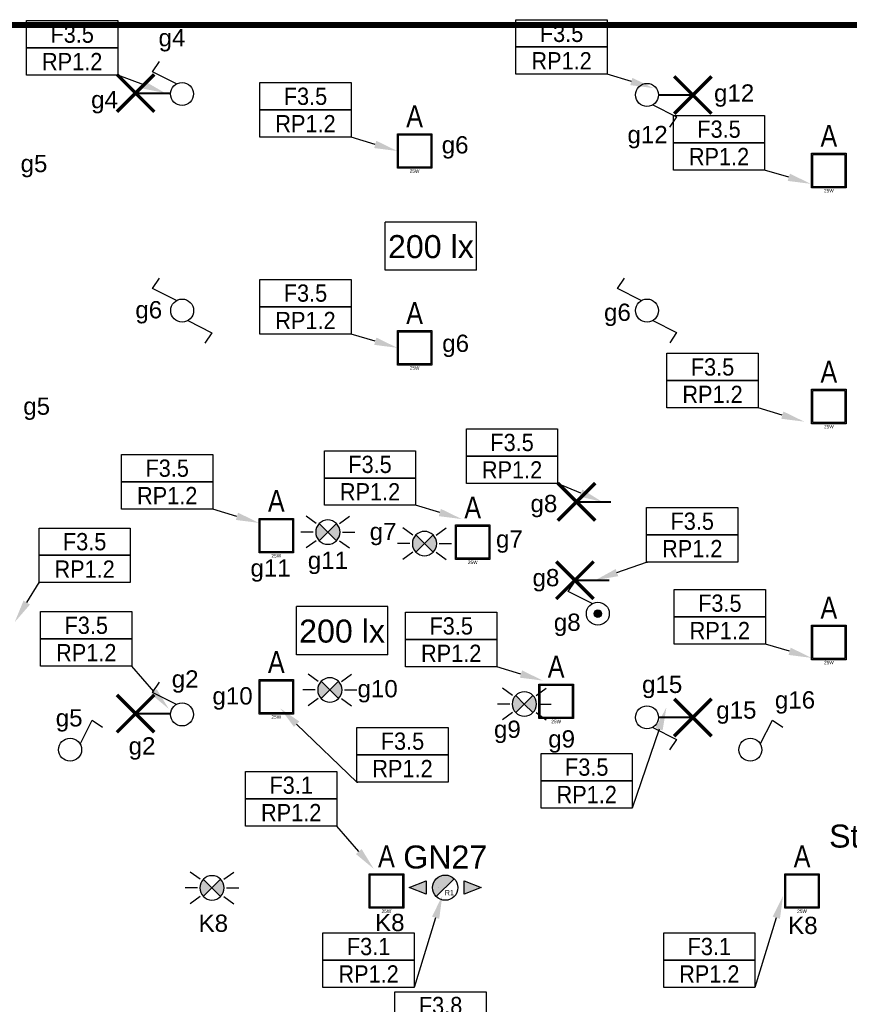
# Model space of a CAD drawing. Header units: millimetres. Extents: x 38270 to 48687, y 14738 to 20042.
# Tile 8 of 19: x 39948 to 40669, y 15413 to 16268. Entities that reach past the tile are written whole.
import ezdxf
from ezdxf import colors
from ezdxf.entities.mleader import LeaderData, LeaderLine
from ezdxf.enums import TextEntityAlignment as Align
from ezdxf.math import Vec2, Vec3

# ---------------------------------------------------------------- set-up
doc = ezdxf.new("R2010")
doc.units = ezdxf.units.MM
doc.linetypes.add('DASHED', pattern=[0.75, 0.5, -0.25])
for name, color, linetype in [('_IE_Adresy_Obwodów', 246, 'Continuous'), ('_IE_Czujki ruchu ośw', 170, 'Continuous'), ('_IE_Nateżenie oświetlenia AW', 94, 'Continuous'), ('_IE_Natężenia oświetlenia', 240, 'Continuous'), ('_IE_Oświetlenie podstawowe oprawy', 5, 'Continuous'), ('_IE_Strefy oddziaływania rozdzielnic elektrycznych', 240, 'Continuous'), ('_IE_Strefy sterowania ośw', 242, 'Continuous'), ('_IE_Strefy sterowania oświetleniem', 242, 'Continuous'), ('_IE_Łączniki_ośw_IP20', 5, 'Continuous'), ('_IE_Łączniki_ośw_IP44', 5, 'Continuous'), ('AX - OPISY', 240, 'Continuous'), ('AX - OPRAWY  EWAKUACYJNE', 240, 'Continuous')]:
    doc.layers.add(name, color=color, linetype=linetype)
doc.layers.add('_IE_punkty oświetleniowe', color=170, linetype='Continuous', lineweight=40)
doc.layers.add('AX - ADRESACJA', color=240, linetype='Continuous', lineweight=5)
doc.styles.add('ARIAL', font='arial.ttf')
doc.styles.add('ARIAL 1.0', font='txt')
doc.styles.add('ML-LENA', font='ARIALN.TTF')
doc.styles.add('ROMANS', font='simplex.shx', dxfattribs={"width": 0.8})
doc.styles.get("Standard").update_dxf_attribs({"font": 'ARIAL.TTF'})

# ---------------------------------------------------------------- blocks, each defined once
blk = doc.blocks.new('Natężenie oświetlenia')
at = {"layer": '_IE_Natężenia oświetlenia', "color": 7, "linetype": 'Continuous'}
for p in [(-39.69, -20.91), (39.69, 20.91)]:
    blk.add_line(p, (-39.69, 20.91), dxfattribs=at)
at = {"layer": '_IE_Natężenia oświetlenia', "color": 7}
for q in [(39.69, 20.91), (-39.69, -20.91)]:
    blk.add_line((39.69, -20.91), q, dxfattribs=at)
at = {"layer": '_IE_Nateżenie oświetlenia AW', "style": 'ARIAL', "flags": 12}
blk.add_attdef('LUX', text='', height=20, dxfattribs=at).set_placement((0, 0), align=Align.MIDDLE)
blk = doc.blocks.new('*U5022')
at = {"layer": '_IE_Łączniki_ośw_IP20', "color": 170, "ltscale": 3}
for p, q in [((1418.02, 1520.84), (1438.71, 1510.36)), ((1438.71, 1510.36), (1432.72, 1501.38))]:
    blk.add_line(p, q, dxfattribs=at)
blk.add_circle((1413.07, 1529.5), 9.98, dxfattribs=at)
at = {"layer": '_IE_Strefy sterowania ośw', "style": 'ARIAL', "flags": 12}
blk.add_attdef('STREFAOŚW', text='', height=17, dxfattribs=at).set_placement((1503.25, 1537.3), align=Align.MIDDLE)
blk = doc.blocks.new('*U5024')
at = {"layer": '_IE_Łączniki_ośw_IP20', "color": 170, "ltscale": 3}
for p, q in [((1387.42, 1548.64), (1393.41, 1557.63)), ((1408.12, 1538.17), (1387.42, 1548.64))]:
    blk.add_line(p, q, dxfattribs=at)
blk.add_circle((1413.07, 1529.5), 9.98, dxfattribs=at)
at = {"layer": '_IE_Strefy sterowania ośw', "style": 'ARIAL', "flags": 12}
blk.add_attdef('STREFAOŚW', text='', height=17, dxfattribs=at).set_placement((1503.25, 1537.3), align=Align.MIDDLE)
blk = doc.blocks.new('*U5026')
at = {"layer": '_IE_Łączniki_ośw_IP20', "color": 170, "ltscale": 3}
for p, q in [((1421.73, 1534.45), (1432.21, 1555.15)), ((1432.21, 1555.15), (1441.19, 1549.16))]:
    blk.add_line(p, q, dxfattribs=at)
blk.add_circle((1413.07, 1529.5), 9.98, dxfattribs=at)
at = {"layer": '_IE_Strefy sterowania ośw', "style": 'ARIAL', "flags": 12}
blk.add_attdef('STREFAOŚW', text='', height=17, dxfattribs=at).set_placement((1503.25, 1537.3), align=Align.MIDDLE)
blk = doc.blocks.new('*U5029')
at = {"layer": '_IE_Łączniki_ośw_IP20', "color": 170, "ltscale": 3}
for p, q in [((1387.37, 1548.73), (1393.36, 1557.72)), ((1408.07, 1538.26), (1387.37, 1548.73)), ((1418.02, 1520.84), (1438.71, 1510.36)), ((1438.71, 1510.36), (1432.72, 1501.38))]:
    blk.add_line(p, q, dxfattribs=at)
blk.add_circle((1413.07, 1529.5), 9.98, dxfattribs=at)
at = {"layer": '_IE_Strefy sterowania ośw', "style": 'ARIAL', "flags": 12}
blk.add_attdef('STREFAOŚW', text='', height=17, dxfattribs=at).set_placement((1503.25, 1537.3), align=Align.MIDDLE)
blk = doc.blocks.new('*U5031')
at = {"layer": '_IE_Łączniki_ośw_IP20', "color": 170, "ltscale": 3}
for p, q in [((1387.42, 1548.64), (1393.41, 1557.63)), ((1408.12, 1538.17), (1387.42, 1548.64)), ((1418.06, 1520.74), (1438.76, 1510.27)), ((1438.76, 1510.27), (1432.77, 1501.28))]:
    blk.add_line(p, q, dxfattribs=at)
blk.add_circle((1413.07, 1529.5), 9.98, dxfattribs=at)
at = {"layer": '_IE_Strefy sterowania ośw', "style": 'ARIAL', "flags": 12}
blk.add_attdef('STREFAOŚW', text='', height=17, dxfattribs=at).set_placement((1503.25, 1537.3), align=Align.MIDDLE)
blk = doc.blocks.new('*U5042')
at = {"layer": '_IE_punkty oświetleniowe', "ltscale": 2}
blk.add_line((0, 0), (29.89, 0), dxfattribs=at)
at = {"layer": '_IE_punkty oświetleniowe', "ltscale": 2, "const_width": 3}
for points in [[(16.25, -16.25), (-16.25, 16.25)], [(16.25, 16.25), (-16.25, -16.25)]]:
    blk.add_lwpolyline(points, dxfattribs=at)
blk = doc.blocks.new('*U5044')
at = {"layer": '_IE_Łączniki_ośw_IP44'}
h = blk.add_hatch(color=170, dxfattribs=at)
edge = h.paths.add_edge_path()
edge.add_arc((1413.07, 1529.5), 3.27, 90, 450)
at = {"layer": '_IE_Łączniki_ośw_IP20', "color": 170, "ltscale": 3}
for p, q in [((1387.42, 1548.64), (1393.41, 1557.63)), ((1408.12, 1538.17), (1387.42, 1548.64))]:
    blk.add_line(p, q, dxfattribs=at)
blk.add_circle((1413.07, 1529.5), 9.98, dxfattribs=at)
at = {"layer": '_IE_Łączniki_ośw_IP44', "color": 170}
blk.add_circle((1413.07, 1529.5), 3.27, dxfattribs=at)
at = {"layer": '_IE_Strefy sterowania ośw', "style": 'ARIAL', "flags": 12}
blk.add_attdef('STREFAOŚW', text='', height=17, dxfattribs=at).set_placement((1503.25, 1537.3), align=Align.MIDDLE)
blk = doc.blocks.new('Czujka ruchu sufitowa')
at = {"layer": '_IE_Czujki ruchu ośw'}
for points in [[(3278.03, 380.43), (3285.51, 372.96), (3278.03, 365.48, -0.414214)], [(3292.98, 380.43), (3285.51, 372.96), (3292.98, 365.48, 0.414214)]]:
    blk.add_hatch(color=170, dxfattribs=at).paths.add_polyline_path(points)
at = {"layer": '_IE_Czujki ruchu ośw', "color": 170}
for p, q in [((3275.28, 380.38), (3266.59, 386.7)), ((3295.73, 380.38), (3304.42, 386.7)), ((3285.51, 372.96), (3278.03, 380.43)), ((3285.51, 372.96), (3292.98, 380.43)), ((3272.87, 372.96), (3262.13, 372.96)), ((3278.03, 365.48), (3285.51, 372.96)), ((3292.98, 365.48), (3285.51, 372.96)), ((3298.14, 372.96), (3308.89, 372.96)), ((3275.28, 365.53), (3266.59, 359.21)), ((3295.73, 365.53), (3304.42, 359.21))]:
    blk.add_line(p, q, dxfattribs=at)
for start, end in [(90, 270), (270, 90)]:
    blk.add_arc((3285.51, 372.96), 10.57, start, end, dxfattribs=at)
blk = doc.blocks.new('AX - GN27')
at = {"layer": 'AX - OPRAWY  EWAKUACYJNE', "color": 251, "style": 'ARIAL 1.0'}
blk.add_text('GN27', height=0.784, dxfattribs=at).set_placement((-1.5, -0.3))
blk = doc.blocks.new('GN27')
at = {"layer": 'AX - OPRAWY  EWAKUACYJNE'}
for points in [[(15.5, 15.5, 0.668179), (-21.9, 0, 0.198912), (-15.5, -15.5)], [(-62.5, 0.4), (-33.2, -11.2), (-33.2, 12.1)], [(33.2, 12), (62.5, 0.4), (33.2, -11.3)]]:
    blk.add_hatch(color=256, dxfattribs=at).paths.add_polyline_path(points)
for p, q in [((-62.5, 0.4), (-33.2, 12.1)), ((-33.2, -11.2), (-62.5, 0.4)), ((-33.2, 12.1), (-33.2, -11.2)), ((15.5, 15.5), (-15.5, -15.5)), ((33.2, 12), (62.5, 0.4)), ((33.2, -11.3), (33.2, 12)), ((62.5, 0.4), (33.2, -11.3))]:
    blk.add_line(p, q, dxfattribs=at)
blk.add_circle((0, 0), 21.9, dxfattribs=at)
at = {"layer": 'AX - OPRAWY  EWAKUACYJNE', "color": 2}
blk.add_blockref('AX - GN27', (-11.3, -0.1), dxfattribs=at)
at = {"layer": 'AX - ADRESACJA', "style": 'ROMANS', "width": 0.8, "flags": 4}
blk.add_attdef('AX_ADRES', text='', height=20, dxfattribs=at).set_placement((-1.6, -46.2), align=Align.MIDDLE)
at = {"layer": 'AX - OPRAWY  EWAKUACYJNE', "lineweight": 5, "style": 'ARIAL 1.0'}
blk.add_text('R1', height=9, dxfattribs=at).set_placement((7.2, -8.7), align=Align.MIDDLE)
at = {"layer": 'AX - OPRAWY  EWAKUACYJNE', "lineweight": 5, "style": 'ROMANS', "width": 0.8, "flags": 13}
blk.add_attdef('TYP', (-12.6, -0.8), '', height=0.2, dxfattribs=at)
blk = doc.blocks.new('F8R3B6Q8J0')
h = blk.add_hatch(color=0)
h.dxf.hatch_style = 1
h.paths.add_polyline_path([(-0.15, -0.15), (-0.15, 0.15), (0.15, 0.15), (0.15, -0.15)])
h.paths.add_polyline_path([(-0.14, -0.14), (-0.14, 0.14), (0.14, 0.14), (0.14, -0.14)], flags=16)
at = {"color": 0}
for p, q in [((-0.15, -0.15, 0.055), (-0.15, 0.15)), ((-0.15, 0.15), (0.15, 0.15, 0.055)), ((-0.14, -0.14), (-0.14, 0.14)), ((-0.14, 0.14), (0.14, 0.14)), ((0.14, 0.14), (0.14, -0.14)), ((0.15, 0.15, 0.055), (0.15, -0.15)), ((0.15, -0.15), (-0.15, -0.15, 0.055)), ((0.14, -0.14), (-0.14, -0.14))]:
    blk.add_line(p, q, dxfattribs=at)
at = {"color": 0, "style": 'ML-LENA'}
blk.add_attdef('SYMBOL', text='', height=0.19, dxfattribs=at).set_placement((0, 0.15, 244.664), align=Align.BOTTOM_CENTER)
blk.add_attdef('Atr3', text='', height=0.16, dxfattribs=at).set_placement((-0.175, 0, -3.3718), align=Align.MIDDLE_RIGHT)
blk.add_attdef('Atr1', text='', height=0.16, dxfattribs=at).set_placement((0.1742, 0, -3.3993), align=Align.MIDDLE_LEFT)
for tag, height, p in [('MOC', 0.03, (0, -0.16)), ('Atr2', 0.16, (0, -0.197, -3.3993))]:
    blk.add_attdef(tag, text='', height=height, dxfattribs=at).set_placement(p, align=Align.TOP_CENTER)
blk = doc.blocks.new('*U36493')
at = {"layer": '_IE_Adresy_Obwodów', "color": 7}
for points in [[(-792.5, 474.4), (0, 474.4), (0, 237.2), (-792.5, 237.2)], [(-792.5, 237.2), (0, 237.2), (0, 0), (-792.5, 0)]]:
    blk.add_lwpolyline(points, close=True, dxfattribs=at)
at = {"layer": '_IE_Adresy_Obwodów', "width": 0.9, "flags": 12}
for tag, p in [('ADRES', (-396.2, 355.8)), ('ROZDZ', (-396.2, 118.6))]:
    blk.add_attdef(tag, text='', height=150, dxfattribs=at).set_placement(p, align=Align.MIDDLE)
ml = blk.add_multileader_mtext('Standard')
ml.set_content(' ')
ml.set_leader_properties()
ml.build(insert=Vec2(0, 0))
ml.multileader.update_dxf_attribs({"arrow_head_size": 200})
ctx = ml.context
ctx.base_point, ctx.arrow_head_size, ctx.plane_origin = Vec3(-13.6, 0), 200, Vec3(553.5, 71.8)
ctx.text_align_type = 2
notes = []
notes.append((ctx, [(0, (1, 1, 0), (0, 0), (-1, 0), 8, [(0, [(321.9, -372.2), (0, 0)], 0, [])])]))
ctx.mtext.insert, ctx.mtext.alignment, ctx.mtext.flow_direction = Vec3(-10, 2), 3, 5
for ctx, leaders in notes:
    for number, flags, end, landing, length, lines in leaders:
        leader = LeaderData()
        leader.index, (leader.has_last_leader_line, leader.has_dogleg_vector, leader.attachment_direction) = number, flags
        leader.last_leader_point, leader.dogleg_vector, leader.dogleg_length = Vec3(end), Vec3(landing), length
        for number, points, colour, breaks in lines:
            line = LeaderLine()
            line.index, line.vertices, line.color, line.breaks = number, Vec3.list(points), colors.encode_raw_color(colour), breaks
            leader.lines.append(line)
        ctx.leaders.append(leader)
blk = doc.blocks.new('*U36495')
at = {"layer": '_IE_Adresy_Obwodów', "color": 7}
for points in [[(-792.5, 474.4), (0, 474.4), (0, 237.2), (-792.5, 237.2)], [(-792.5, 237.2), (0, 237.2), (0, 0), (-792.5, 0)]]:
    blk.add_lwpolyline(points, close=True, dxfattribs=at)
at = {"layer": '_IE_Adresy_Obwodów', "width": 0.9, "flags": 12}
for tag, p in [('ADRES', (-396.2, 355.8)), ('ROZDZ', (-396.2, 118.6))]:
    blk.add_attdef(tag, text='', height=150, dxfattribs=at).set_placement(p, align=Align.MIDDLE)
ml = blk.add_multileader_mtext('Standard')
ml.set_content(' ')
ml.set_leader_properties()
ml.build(insert=Vec2(0, 0))
ml.multileader.update_dxf_attribs({"arrow_head_size": 200})
ctx = ml.context
ctx.base_point, ctx.arrow_head_size, ctx.plane_origin = Vec3(-13.6, 0), 200, Vec3(553.5, 71.8)
ctx.text_align_type = 2
notes = []
notes.append((ctx, [(0, (1, 1, 0), (0, 0), (-1, 0), 8, [(0, [(244.8, 797.1), (0, 0)], 0, [])])]))
ctx.mtext.insert, ctx.mtext.alignment, ctx.mtext.flow_direction = Vec3(-10, 2), 3, 5
for ctx, leaders in notes:
    for number, flags, end, landing, length, lines in leaders:
        leader = LeaderData()
        leader.index, (leader.has_last_leader_line, leader.has_dogleg_vector, leader.attachment_direction) = number, flags
        leader.last_leader_point, leader.dogleg_vector, leader.dogleg_length = Vec3(end), Vec3(landing), length
        for number, points, colour, breaks in lines:
            line = LeaderLine()
            line.index, line.vertices, line.color, line.breaks = number, Vec3.list(points), colors.encode_raw_color(colour), breaks
            leader.lines.append(line)
        ctx.leaders.append(leader)
blk = doc.blocks.new('*U36571')
at = {"layer": '_IE_Adresy_Obwodów', "color": 7}
for points in [[(-792.5, 474.4), (0, 474.4), (0, 237.2), (-792.5, 237.2)], [(-792.5, 237.2), (0, 237.2), (0, 0), (-792.5, 0)]]:
    blk.add_lwpolyline(points, close=True, dxfattribs=at)
at = {"layer": '_IE_Adresy_Obwodów', "width": 0.9, "flags": 12}
for tag, p in [('ADRES', (-396.2, 355.8)), ('ROZDZ', (-396.2, 118.6))]:
    blk.add_attdef(tag, text='', height=150, dxfattribs=at).set_placement(p, align=Align.MIDDLE)
ml = blk.add_multileader_mtext('Standard')
ml.set_content(' ')
ml.set_leader_properties()
ml.build(insert=Vec2(0, 0))
ml.multileader.update_dxf_attribs({"arrow_head_size": 200})
ctx = ml.context
ctx.base_point, ctx.arrow_head_size, ctx.plane_origin = Vec3(-13.6, 0), 200, Vec3(553.5, 71.8)
ctx.text_align_type = 2
notes = []
notes.append((ctx, [(0, (1, 1, 0), (0, 0), (-1, 0), 8, [(0, [(321.9, -372.2), (0, 0)], 0, [])])]))
ctx.mtext.insert, ctx.mtext.alignment, ctx.mtext.flow_direction = Vec3(-10, 2), 3, 5
for ctx, leaders in notes:
    for number, flags, end, landing, length, lines in leaders:
        leader = LeaderData()
        leader.index, (leader.has_last_leader_line, leader.has_dogleg_vector, leader.attachment_direction) = number, flags
        leader.last_leader_point, leader.dogleg_vector, leader.dogleg_length = Vec3(end), Vec3(landing), length
        for number, points, colour, breaks in lines:
            line = LeaderLine()
            line.index, line.vertices, line.color, line.breaks = number, Vec3.list(points), colors.encode_raw_color(colour), breaks
            leader.lines.append(line)
        ctx.leaders.append(leader)
blk = doc.blocks.new('*U36579')
at = {"layer": '_IE_Adresy_Obwodów', "color": 7}
for points in [[(-792.5, 474.4), (0, 474.4), (0, 237.2), (-792.5, 237.2)], [(-792.5, 237.2), (0, 237.2), (0, 0), (-792.5, 0)]]:
    blk.add_lwpolyline(points, close=True, dxfattribs=at)
at = {"layer": '_IE_Adresy_Obwodów', "width": 0.9, "flags": 12}
for tag, p in [('ADRES', (-396.2, 355.8)), ('ROZDZ', (-396.2, 118.6))]:
    blk.add_attdef(tag, text='', height=150, dxfattribs=at).set_placement(p, align=Align.MIDDLE)
ml = blk.add_multileader_mtext('Standard')
ml.set_content(' ')
ml.set_leader_properties()
ml.build(insert=Vec2(0, 0))
ml.multileader.update_dxf_attribs({"arrow_head_size": 200})
ctx = ml.context
ctx.base_point, ctx.arrow_head_size, ctx.plane_origin = Vec3(-784.5, 0), 200, Vec3(-1345.9, 71.8)
notes = []
notes.append((ctx, [(0, (1, 1, 0), (-792.5, 0), (1, 0), 8, [(0, [(-1004, -343.9), (-792.5, 0)], 0, [])])]))
ctx.mtext.insert, ctx.mtext.flow_direction = Vec3(-782.5, 2), 5
for ctx, leaders in notes:
    for number, flags, end, landing, length, lines in leaders:
        leader = LeaderData()
        leader.index, (leader.has_last_leader_line, leader.has_dogleg_vector, leader.attachment_direction) = number, flags
        leader.last_leader_point, leader.dogleg_vector, leader.dogleg_length = Vec3(end), Vec3(landing), length
        for number, points, colour, breaks in lines:
            line = LeaderLine()
            line.index, line.vertices, line.color, line.breaks = number, Vec3.list(points), colors.encode_raw_color(colour), breaks
            leader.lines.append(line)
        ctx.leaders.append(leader)
blk = doc.blocks.new('*U42522')
at = {"layer": '_IE_Adresy_Obwodów', "color": 7}
for points in [[(-792.5, 474.4), (0, 474.4), (0, 237.2), (-792.5, 237.2)], [(-792.5, 237.2), (0, 237.2), (0, 0), (-792.5, 0)]]:
    blk.add_lwpolyline(points, close=True, dxfattribs=at)
at = {"layer": '_IE_Adresy_Obwodów', "width": 0.9, "flags": 12}
for tag, p in [('ADRES', (-396.2, 355.8)), ('ROZDZ', (-396.2, 118.6))]:
    blk.add_attdef(tag, text='', height=150, dxfattribs=at).set_placement(p, align=Align.MIDDLE)
ml = blk.add_multileader_mtext('Standard')
ml.set_content(' ')
ml.set_leader_properties()
ml.build(insert=Vec2(0, 0))
ml.multileader.update_dxf_attribs({"arrow_head_size": 200})
ctx = ml.context
ctx.base_point, ctx.arrow_head_size, ctx.plane_origin = Vec3(-13.6, 0), 200, Vec3(553.5, 71.8)
ctx.text_align_type = 2
notes = []
notes.append((ctx, [(0, (1, 1, 0), (0, 0), (-1, 0), 8, [(0, [(412.5, -156.4), (0, 0)], 0, [])])]))
ctx.mtext.insert, ctx.mtext.alignment, ctx.mtext.flow_direction = Vec3(-10, 2), 3, 5
for ctx, leaders in notes:
    for number, flags, end, landing, length, lines in leaders:
        leader = LeaderData()
        leader.index, (leader.has_last_leader_line, leader.has_dogleg_vector, leader.attachment_direction) = number, flags
        leader.last_leader_point, leader.dogleg_vector, leader.dogleg_length = Vec3(end), Vec3(landing), length
        for number, points, colour, breaks in lines:
            line = LeaderLine()
            line.index, line.vertices, line.color, line.breaks = number, Vec3.list(points), colors.encode_raw_color(colour), breaks
            leader.lines.append(line)
        ctx.leaders.append(leader)
blk = doc.blocks.new('*U36573')
at = {"layer": '_IE_Adresy_Obwodów', "color": 7}
for points in [[(-792.5, 474.4), (0, 474.4), (0, 237.2), (-792.5, 237.2)], [(-792.5, 237.2), (0, 237.2), (0, 0), (-792.5, 0)]]:
    blk.add_lwpolyline(points, close=True, dxfattribs=at)
at = {"layer": '_IE_Adresy_Obwodów', "width": 0.9, "flags": 12}
for tag, p in [('ADRES', (-396.2, 355.8)), ('ROZDZ', (-396.2, 118.6))]:
    blk.add_attdef(tag, text='', height=150, dxfattribs=at).set_placement(p, align=Align.MIDDLE)
ml = blk.add_multileader_mtext('Standard')
ml.set_content(' ')
ml.set_leader_properties()
ml.build(insert=Vec2(0, 0))
ml.multileader.update_dxf_attribs({"arrow_head_size": 200})
ctx = ml.context
ctx.base_point, ctx.arrow_head_size, ctx.plane_origin = Vec3(-13.6, 0), 200, Vec3(553.5, 71.8)
ctx.text_align_type = 2
notes = []
notes.append((ctx, [(0, (1, 1, 0), (0, 0), (-1, 0), 8, [(0, [(402, -119.9), (0, 0)], 0, [])])]))
ctx.mtext.insert, ctx.mtext.alignment, ctx.mtext.flow_direction = Vec3(-10, 2), 3, 5
for ctx, leaders in notes:
    for number, flags, end, landing, length, lines in leaders:
        leader = LeaderData()
        leader.index, (leader.has_last_leader_line, leader.has_dogleg_vector, leader.attachment_direction) = number, flags
        leader.last_leader_point, leader.dogleg_vector, leader.dogleg_length = Vec3(end), Vec3(landing), length
        for number, points, colour, breaks in lines:
            line = LeaderLine()
            line.index, line.vertices, line.color, line.breaks = number, Vec3.list(points), colors.encode_raw_color(colour), breaks
            leader.lines.append(line)
        ctx.leaders.append(leader)
blk = doc.blocks.new('*U36576')
at = {"layer": '_IE_Adresy_Obwodów', "color": 7}
for points in [[(-792.5, 474.4), (0, 474.4), (0, 237.2), (-792.5, 237.2)], [(-792.5, 237.2), (0, 237.2), (0, 0), (-792.5, 0)]]:
    blk.add_lwpolyline(points, close=True, dxfattribs=at)
at = {"layer": '_IE_Adresy_Obwodów', "width": 0.9, "flags": 12}
for tag, p in [('ADRES', (-396.2, 355.8)), ('ROZDZ', (-396.2, 118.6))]:
    blk.add_attdef(tag, text='', height=150, dxfattribs=at).set_placement(p, align=Align.MIDDLE)
ml = blk.add_multileader_mtext('Standard')
ml.set_content(' ')
ml.set_leader_properties()
ml.build(insert=Vec2(0, 0))
ml.multileader.update_dxf_attribs({"arrow_head_size": 200})
ctx = ml.context
ctx.base_point, ctx.arrow_head_size, ctx.plane_origin = Vec3(-13.6, 0), 200, Vec3(553.5, 71.8)
ctx.text_align_type = 2
notes = []
notes.append((ctx, [(0, (1, 1, 0), (0, 0), (-1, 0), 8, [(0, [(296.2, 874.6), (0, 0)], 0, [])])]))
ctx.mtext.insert, ctx.mtext.alignment, ctx.mtext.flow_direction = Vec3(-10, 2), 3, 5
for ctx, leaders in notes:
    for number, flags, end, landing, length, lines in leaders:
        leader = LeaderData()
        leader.index, (leader.has_last_leader_line, leader.has_dogleg_vector, leader.attachment_direction) = number, flags
        leader.last_leader_point, leader.dogleg_vector, leader.dogleg_length = Vec3(end), Vec3(landing), length
        for number, points, colour, breaks in lines:
            line = LeaderLine()
            line.index, line.vertices, line.color, line.breaks = number, Vec3.list(points), colors.encode_raw_color(colour), breaks
            leader.lines.append(line)
        ctx.leaders.append(leader)
blk = doc.blocks.new('*U36577')
at = {"layer": '_IE_Adresy_Obwodów', "color": 7}
for points in [[(-792.5, 474.4), (0, 474.4), (0, 237.2), (-792.5, 237.2)], [(-792.5, 237.2), (0, 237.2), (0, 0), (-792.5, 0)]]:
    blk.add_lwpolyline(points, close=True, dxfattribs=at)
at = {"layer": '_IE_Adresy_Obwodów', "width": 0.9, "flags": 12}
for tag, p in [('ADRES', (-396.2, 355.8)), ('ROZDZ', (-396.2, 118.6))]:
    blk.add_attdef(tag, text='', height=150, dxfattribs=at).set_placement(p, align=Align.MIDDLE)
ml = blk.add_multileader_mtext('Standard')
ml.set_content(' ')
ml.set_leader_properties()
ml.build(insert=Vec2(0, 0))
ml.multileader.update_dxf_attribs({"arrow_head_size": 200})
ctx = ml.context
ctx.base_point, ctx.arrow_head_size, ctx.plane_origin = Vec3(-784.5, 0), 200, Vec3(-1345.9, 71.8)
notes = []
notes.append((ctx, [(0, (1, 1, 0), (-792.5, 0), (1, 0), 8, [(0, [(-1460, 641.8), (-792.5, 0)], 0, [])])]))
ctx.mtext.insert, ctx.mtext.flow_direction = Vec3(-782.5, 2), 5
for ctx, leaders in notes:
    for number, flags, end, landing, length, lines in leaders:
        leader = LeaderData()
        leader.index, (leader.has_last_leader_line, leader.has_dogleg_vector, leader.attachment_direction) = number, flags
        leader.last_leader_point, leader.dogleg_vector, leader.dogleg_length = Vec3(end), Vec3(landing), length
        for number, points, colour, breaks in lines:
            line = LeaderLine()
            line.index, line.vertices, line.color, line.breaks = number, Vec3.list(points), colors.encode_raw_color(colour), breaks
            leader.lines.append(line)
        ctx.leaders.append(leader)
blk = doc.blocks.new('*U42520')
at = {"layer": '_IE_Adresy_Obwodów', "color": 7}
for points in [[(-792.5, 474.4), (0, 474.4), (0, 237.2), (-792.5, 237.2)], [(-792.5, 237.2), (0, 237.2), (0, 0), (-792.5, 0)]]:
    blk.add_lwpolyline(points, close=True, dxfattribs=at)
at = {"layer": '_IE_Adresy_Obwodów', "width": 0.9, "flags": 12}
for tag, p in [('ADRES', (-396.2, 355.8)), ('ROZDZ', (-396.2, 118.6))]:
    blk.add_attdef(tag, text='', height=150, dxfattribs=at).set_placement(p, align=Align.MIDDLE)
ml = blk.add_multileader_mtext('Standard')
ml.set_content(' ')
ml.set_leader_properties()
ml.build(insert=Vec2(0, 0))
ml.multileader.update_dxf_attribs({"arrow_head_size": 200})
ctx = ml.context
ctx.base_point, ctx.arrow_head_size, ctx.plane_origin = Vec3(-13.6, 0), 200, Vec3(553.5, 71.8)
ctx.text_align_type = 2
notes = []
notes.append((ctx, [(0, (1, 1, 0), (0, 0), (-1, 0), 8, [(0, [(387, -160.4), (0, 0)], 0, [])])]))
ctx.mtext.insert, ctx.mtext.alignment, ctx.mtext.flow_direction = Vec3(-10, 2), 3, 5
for ctx, leaders in notes:
    for number, flags, end, landing, length, lines in leaders:
        leader = LeaderData()
        leader.index, (leader.has_last_leader_line, leader.has_dogleg_vector, leader.attachment_direction) = number, flags
        leader.last_leader_point, leader.dogleg_vector, leader.dogleg_length = Vec3(end), Vec3(landing), length
        for number, points, colour, breaks in lines:
            line = LeaderLine()
            line.index, line.vertices, line.color, line.breaks = number, Vec3.list(points), colors.encode_raw_color(colour), breaks
            leader.lines.append(line)
        ctx.leaders.append(leader)
blk = doc.blocks.new('*U36574')
at = {"layer": '_IE_Adresy_Obwodów', "color": 7}
for points in [[(-792.5, 474.4), (0, 474.4), (0, 237.2), (-792.5, 237.2)], [(-792.5, 237.2), (0, 237.2), (0, 0), (-792.5, 0)]]:
    blk.add_lwpolyline(points, close=True, dxfattribs=at)
at = {"layer": '_IE_Adresy_Obwodów', "width": 0.9, "flags": 12}
for tag, p in [('ADRES', (-396.2, 355.8)), ('ROZDZ', (-396.2, 118.6))]:
    blk.add_attdef(tag, text='', height=150, dxfattribs=at).set_placement(p, align=Align.MIDDLE)
ml = blk.add_multileader_mtext('Standard')
ml.set_content(' ')
ml.set_leader_properties()
ml.build(insert=Vec2(0, 0))
ml.multileader.update_dxf_attribs({"arrow_head_size": 200})
ctx = ml.context
ctx.base_point, ctx.arrow_head_size, ctx.plane_origin = Vec3(-784.5, 0), 200, Vec3(-1345.9, 71.8)
notes = []
notes.append((ctx, [(0, (1, 1, 0), (-792.5, 0), (1, 0), 8, [(0, [(-1239.1, -157.5), (-792.5, 0)], 0, [])])]))
ctx.mtext.insert, ctx.mtext.flow_direction = Vec3(-782.5, 2), 5
for ctx, leaders in notes:
    for number, flags, end, landing, length, lines in leaders:
        leader = LeaderData()
        leader.index, (leader.has_last_leader_line, leader.has_dogleg_vector, leader.attachment_direction) = number, flags
        leader.last_leader_point, leader.dogleg_vector, leader.dogleg_length = Vec3(end), Vec3(landing), length
        for number, points, colour, breaks in lines:
            line = LeaderLine()
            line.index, line.vertices, line.color, line.breaks = number, Vec3.list(points), colors.encode_raw_color(colour), breaks
            leader.lines.append(line)
        ctx.leaders.append(leader)
blk = doc.blocks.new('*U36793')
at = {"layer": '_IE_Adresy_Obwodów', "color": 7}
for points in [[(-792.5, 474.4), (0, 474.4), (0, 237.2), (-792.5, 237.2)], [(-792.5, 237.2), (0, 237.2), (0, 0), (-792.5, 0)]]:
    blk.add_lwpolyline(points, close=True, dxfattribs=at)
at = {"layer": '_IE_Adresy_Obwodów', "width": 0.9, "flags": 12}
for tag, p in [('ADRES', (-396.2, 355.8)), ('ROZDZ', (-396.2, 118.6))]:
    blk.add_attdef(tag, text='', height=150, dxfattribs=at).set_placement(p, align=Align.MIDDLE)
ml = blk.add_multileader_mtext('Standard')
ml.set_content(' ')
ml.set_leader_properties()
ml.build(insert=Vec2(0, 0))
ml.multileader.update_dxf_attribs({"arrow_head_size": 200})
ctx = ml.context
ctx.base_point, ctx.arrow_head_size, ctx.plane_origin = Vec3(-13.6, 0), 200, Vec3(553.5, 71.8)
ctx.text_align_type = 2
notes = []
notes.append((ctx, [(0, (1, 1, 0), (0, 0), (-1, 0), 8, [(0, [(477.1, -105.8), (0, 0)], 0, [])])]))
ctx.mtext.insert, ctx.mtext.alignment, ctx.mtext.flow_direction = Vec3(-10, 2), 3, 5
for ctx, leaders in notes:
    for number, flags, end, landing, length, lines in leaders:
        leader = LeaderData()
        leader.index, (leader.has_last_leader_line, leader.has_dogleg_vector, leader.attachment_direction) = number, flags
        leader.last_leader_point, leader.dogleg_vector, leader.dogleg_length = Vec3(end), Vec3(landing), length
        for number, points, colour, breaks in lines:
            line = LeaderLine()
            line.index, line.vertices, line.color, line.breaks = number, Vec3.list(points), colors.encode_raw_color(colour), breaks
            leader.lines.append(line)
        ctx.leaders.append(leader)

msp = doc.modelspace()

# ---------------------------------------------------------------- linework, layer by layer
at = {"layer": '_IE_Strefy oddziaływania rozdzielnic elektrycznych', "linetype": 'DASHED', "ltscale": 10, "const_width": 5}
msp.add_lwpolyline([(38272.3, 16263.81), (44122.3, 16263.81), (44122.3, 14740.81), (38272.3, 14740.81)], close=True, dxfattribs=at)

# ---------------------------------------------------------------- block references
at = {"layer": '_IE_Adresy_Obwodów', "xscale": 0.1, "yscale": 0.1, "zscale": 0.1}
for name, p, values in [('*U42522', (40033.35, 16220.27), {'ADRES': 'F3.5', 'ROZDZ': 'RP1.2'}), ('*U36573', (40458.64, 16220.98), {'ADRES': 'F3.5', 'ROZDZ': 'RP1.2'}), ('*U36573', (40236.1, 16166.3, 252.75), {'ADRES': 'F3.5', 'ROZDZ': 'RP1.2'}), ('*U36573', (40595.47, 16137.75), {'ADRES': 'F3.5', 'ROZDZ': 'RP1.2'}), ('*U36573', (40236.1, 15995.3, 252.75), {'ADRES': 'F3.5', 'ROZDZ': 'RP1.2'}), ('*U36573', (40589.83, 15931.1), {'ADRES': 'F3.5', 'ROZDZ': 'RP1.2'}), ('*U42520', (40415.62, 15865.51), {'ADRES': 'F3.5', 'ROZDZ': 'RP1.2'}), ('*U36573', (40115.92, 15843.15, 250.73), {'ADRES': 'F3.5', 'ROZDZ': 'RP1.2'}), ('*U36573', (40292.19, 15846.46), {'ADRES': 'F3.5', 'ROZDZ': 'RP1.2'}), ('*U36574', (40572.2, 15797.09), {'ADRES': 'F3.5', 'ROZDZ': 'RP1.2'}), ('*U36579', (40044.18, 15779.3), {'ADRES': 'F3.5', 'ROZDZ': 'RP1.2'}), ('*U36573', (40596.18, 15725.86), {'ADRES': 'F3.5', 'ROZDZ': 'RP1.2'}), ('*U36571', (40045.59, 15706.65), {'ADRES': 'F3.5', 'ROZDZ': 'RP1.2'}), ('*U36573', (40362.72, 15706.11), {'ADRES': 'F3.5', 'ROZDZ': 'RP1.2'}), ('*U36577', (40320.4, 15605.96), {'ADRES': 'F3.5', 'ROZDZ': 'RP1.2'}), ('*U36576', (40480.51, 15583.39), {'ADRES': 'F3.5', 'ROZDZ': 'RP1.2'}), ('*U36493', (40223.68, 15567.7), {'ADRES': 'F3.1', 'ROZDZ': 'RP1.2'}), ('*U36495', (40290.94, 15427.51), {'ADRES': 'F3.1', 'ROZDZ': 'RP1.2'}), ('*U36495', (40587.04, 15427.51), {'ADRES': 'F3.1', 'ROZDZ': 'RP1.2'}), ('*U36793', (40353.49, 15376.27), {'ADRES': 'F3.8', 'ROZDZ': 'RP1.2'})]:
    msp.add_blockref(name, p, dxfattribs=at).add_auto_attribs(values)
at = {"layer": '_IE_Czujki ruchu ośw'}
for p in [(36930.42, 15450.18), (37014.42, 15440.26), (36932.15, 15313.09), (37101.11, 15300.85), (36829.68, 15141.1)]:
    msp.add_blockref('Czujka ruchu sufitowa', p, dxfattribs=at)
at = {"layer": '_IE_Natężenia oświetlenia'}
ref = msp.add_blockref('Natężenie oświetlenia', (40305.45, 16071.65), dxfattribs=at)
ref.add_attrib('LUX', '200 lx', dxfattribs={"height": 20, "style": 'ARIAL'}).set_placement((40305.45, 16071.65), align=Align.MIDDLE)
ref = msp.add_blockref('Natężenie oświetlenia', (40228.25, 15737.54), dxfattribs=at)
ref.add_attrib('LUX', '200 lx', dxfattribs={"height": 20, "style": 'ARIAL'}).set_placement((40228.25, 15737.54), align=Align.MIDDLE)
at = {"layer": '_IE_Oświetlenie podstawowe oprawy', "xscale": 100, "yscale": 100, "zscale": 100}
for p in [(40291.3, 16154.31, 250), (40651.3, 16137.31, 250), (40291.3, 15983.31, 250), (40651.3, 15932.31, 250), (40171.12, 15820.14, 250), (40341.8, 15814.41, 250), (40651.3, 15727.31, 250), (40171.12, 15680.07, 250), (40414.3, 15676.11, 250), (40266.83, 15511.31, 250), (40628.02, 15511.31, 250)]:
    msp.add_blockref('F8R3B6Q8J0', p, dxfattribs=at).add_auto_attribs({'SYMBOL': 'A', 'MOC': '25W'})
at = {"layer": '_IE_punkty oświetleniowe'}
for p in [(40048.86, 16204.64), (40432.05, 15849.47), (40430.64, 15781.35), (40048.86, 15665.48)]:
    msp.add_blockref('*U5042', p, dxfattribs=at)
at = {"layer": '_IE_punkty oświetleniowe', "rotation": 180}
for p in [(40533.12, 16202.95), (40533.12, 15662.03)]:
    msp.add_blockref('*U5042', p, dxfattribs=at)
at = {"layer": '_IE_Łączniki_ośw_IP20'}
for name, p in [('*U5024', (38676.15, 14674.38)), ('*U5022', (39080.18, 14673.58)), ('*U5031', (38676.24, 14486.18)), ('*U5029', (39080.25, 14486.18)), ('*U5024', (38676.15, 14135.22)), ('*U5022', (39080.18, 14132.66)), ('*U5026', (38578.85, 14104.6)), ('*U5026', (39169.98, 14104.6))]:
    msp.add_blockref(name, p, dxfattribs=at)
at = {"layer": '_IE_Łączniki_ośw_IP44'}
msp.add_blockref('*U5044', (39037.48, 14222.83), dxfattribs=at)
at = {"layer": 'AX - OPRAWY  EWAKUACYJNE', "xscale": 0.5, "yscale": 0.5, "zscale": 0.5}
msp.add_blockref('GN27', (40317.92, 15514.23, 250), dxfattribs=at)

# ---------------------------------------------------------------- texts
at = {"layer": '_IE_Strefy oddziaływania rozdzielnic elektrycznych', "insert": (40362.75, 15569.05), "char_height": 20, "width": 832.9262, "attachment_point": 1}
msp.add_mtext('\\pxi14.438774;Strefa oddziaływania \\P\\pi16.085432,l0;rozdzielnicy RP1.2', dxfattribs=at)
at = {"layer": '_IE_Strefy sterowania oświetleniem', "char_height": 15, "attachment_point": 1, "style": 'ARIAL'}
for s, insert in [('g4', (40068.8, 16260.26)), ('g4', (40010.17, 16206.48)), ('g12', (40551.51, 16212.21)), ('g12', (40476.3, 16176.12)), ('g6', (40314.87, 16167.18)), ('g5', (39948.9, 16150.94)), ('g6', (40048.62, 16023.91)), ('g6', (40455.93, 16021.71)), ('g6', (40315.31, 15994.76)), ('g5', (39951.23, 15940.13)), ('g8', (40392.01, 15855.52)), ('g7', (40252.28, 15831.22)), ('g7', (40362.04, 15824.66)), ('g11', (40198.5, 15806.15)), ('g11', (40148.68, 15799.54)), ('g8', (40393.78, 15791.1)), ('g8', (40412.29, 15752.37)), ('g2', (40080.26, 15703.07)), ('g10', (40241.7, 15694.62)), ('g15', (40488.97, 15698.39)), ('g10', (40115.62, 15688.38)), ('g16', (40604.41, 15684.89)), ('g15', (40553.44, 15676.08)), ('g5', (39979.44, 15669.29)), ('g9', (40360.28, 15659.36)), ('g9', (40407.44, 15650.98)), ('g2', (40042.79, 15644.89)), ('K8', (40103.56, 15490.83)), ('K8', (40256.95, 15491.46)), ('K8', (40615.91, 15488.95))]:
    msp.add_mtext_dynamic_manual_height_columns(s, width=145.0252, gutter_width=12.5, heights=[0], dxfattribs=dict(at, insert=insert))
at = {"layer": 'AX - OPISY', "style": 'ARIAL 1.0'}
msp.add_text('GN27', height=20, dxfattribs=at).set_placement((40317.92, 15540.87, 250), align=Align.MIDDLE)

doc.saveas('drawing.dxf')
